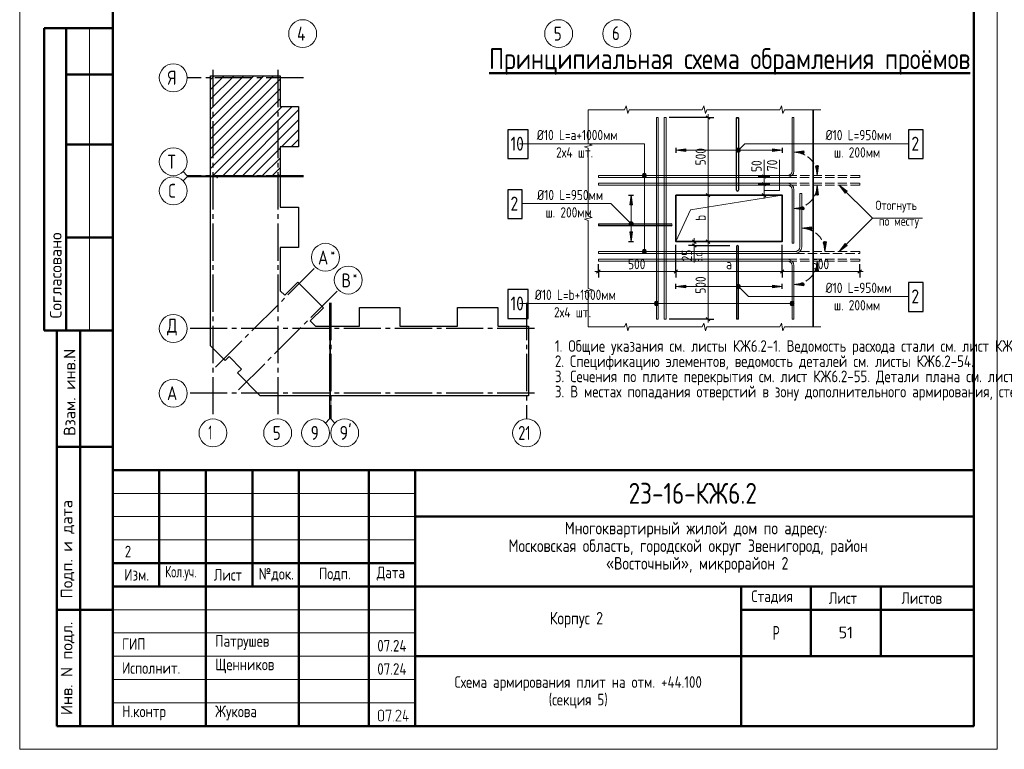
# Model space of a CAD drawing. Header units: millimetres. Extents: x 0 to 31965, y 0 to 29700.
# Tile 1 of 7: x 0 to 21155, y 0 to 15680. Entities that reach past the tile are written whole.
import ezdxf

# ---------------------------------------------------------------- set-up
doc = ezdxf.new("R2010")
doc.units = ezdxf.units.MM
doc.linetypes.add('______2', pattern=[270, 200, -70])
doc.linetypes.add('______5', pattern=[1100, 800, -100, 100, -100])
for name, color, linetype, lineweight in [('Standard', 7, 'Continuous', 25), ('Арм.стержн.ниж.зоны 2й ряд', 7, '______2', 25), ('ЖБ Перекрытие средний уровень', 7, 'Continuous', 50), ('Обрамление проемов стержнями', 7, 'Continuous', 25), ('Оси', 40, '______5', 18), ('Размерная линия_ общее', 7, 'Continuous', 13), ('Текст_ общее', 7, 'Continuous', 25)]:
    doc.layers.add(name, color=color, linetype=linetype, lineweight=lineweight)
doc.layers.add('Фоновоя арматура Х1', color=7, linetype='Continuous', lineweight=18, true_color=0x656565)
doc.styles.add('GOST 2.304-81', font='txt')
doc.styles.add('ISOCPEUR', font='txt')

msp = doc.modelspace()

# ---------------------------------------------------------------- hatches: boundary and pattern name
at = {"layer": 'Standard', "linetype": 'Continuous', "lineweight": 13, "transparency": 33554687}
for points in [[(15473, 12842), (15409, 12906), (15397, 12886)], [(15484, 12863), (15429, 12918), (15409, 12906)], [(15484, 12863), (15409, 12906), (15473, 12842)], [(15484, 12886), (15452, 12918), (15429, 12918)], [(15484, 12886), (15429, 12918), (15484, 12863)], [(15452, 12918), (15484, 12886), (15473, 12906)], [(14310, 12904), (14100, 12874), (14310, 12844)], [(15473, 12842), (15397, 12886), (15452, 12831)], [(15452, 12831), (15397, 12886), (15397, 12863)], [(15452, 12831), (15397, 12863), (15429, 12831)], [(15429, 12831), (15397, 12863), (15409, 12842)], [(16845, 12861), (16635, 12831), (16845, 12801)], [(17165, 11914), (17135, 12124), (17105, 11914)], [(17778, 11997), (17608, 12124), (17735, 11954)], [(13093, 11302), (13125, 11334), (13105, 11323)], [(13125, 11334), (13093, 11302), (13093, 11279)], [(13125, 11334), (13093, 11279), (13148, 11334)], [(13148, 11334), (13093, 11279), (13105, 11259)], [(13148, 11334), (13105, 11259), (13168, 11323)], [(13168, 11323), (13105, 11259), (13125, 11248)], [(13168, 11323), (13125, 11248), (13180, 11302)], [(13180, 11302), (13125, 11248), (13148, 11248)], [(13180, 11302), (13148, 11248), (13180, 11279)], [(13180, 11279), (13148, 11248), (13168, 11259)], [(17012, 11227), (16802, 11197), (17012, 11167)], [(13106, 11121), (13136, 10911), (13166, 11121)], [(17735, 10867), (17608, 10697), (17778, 10825)], [(17165, 10281), (17135, 10491), (17105, 10281)], [(14310, 9977), (14100, 9947), (14310, 9917)], [(15409, 9916), (15452, 9991), (15397, 9936)], [(15397, 9936), (15452, 9991), (15429, 9991)], [(15397, 9936), (15429, 9991), (15397, 9959)], [(15397, 9959), (15429, 9991), (15409, 9979)], [(15409, 9916), (15473, 9979), (15452, 9991)], [(15429, 9904), (15473, 9979), (15409, 9916)], [(15429, 9904), (15484, 9959), (15473, 9979)], [(15452, 9904), (15484, 9959), (15429, 9904)], [(15452, 9904), (15484, 9936), (15484, 9959)], [(15484, 9936), (15452, 9904), (15473, 9916)]]:
    msp.add_hatch(color=7, dxfattribs=at).paths.add_polyline_path(points)
for points in [[(16172, 12904), (16382, 12874), (16172, 12844)], [(17165, 12541), (17135, 12331), (17105, 12541)], [(13106, 11701), (13136, 11911), (13166, 11701)], [(16845, 11594), (16635, 11624), (16845, 11654)], [(17332, 10907), (17302, 10697), (17272, 10907)], [(16172, 9977), (16382, 9947), (16172, 9917)], [(16845, 9961), (16635, 9991), (16845, 10021)]]:
    msp.add_hatch(color=7, dxfattribs=at).paths.add_polyline_path(points, flags=16)
at = {"layer": 'Standard', "linetype": 'Continuous', "lineweight": 25, "transparency": 33554687}
h = msp.add_hatch(color=7, dxfattribs=at)
h.paths.add_polyline_path([(7825, 655), (7825, 652), (7825, 649), (7825, 647), (7824, 644), (7824, 641), (7823, 639), (7822, 637), (7821, 634), (7820, 632), (7819, 630), (7818, 627), (7816, 625), (7815, 623), (7813, 621), (7812, 619), (7810, 617), (7808, 615), (7806, 613), (7804, 612), (7801, 610), (7799, 609), (7797, 607), (7795, 606), (7792, 605), (7790, 604), (7788, 603), (7785, 603), (7782, 602), (7780, 602), (7777, 601), (7775, 601), (7772, 601), (7754, 601), (7751, 601), (7749, 601), (7746, 602), (7744, 602), (7742, 603), (7739, 603), (7737, 604), (7735, 605), (7732, 606), (7730, 607), (7728, 609), (7726, 610), (7723, 611), (7721, 613), (7719, 615), (7717, 617), (7715, 619), (7713, 621), (7712, 623), (7710, 625), (7708, 627), (7707, 629), (7706, 632), (7705, 634), (7704, 636), (7703, 639), (7702, 641), (7702, 644), (7701, 646), (7701, 649), (7701, 652), (7701, 655), (7701, 797), (7701, 799), (7701, 802), (7701, 804), (7702, 807), (7702, 809), (7703, 812), (7704, 814), (7705, 817), (7706, 819), (7707, 821), (7708, 823), (7709, 826), (7711, 828), (7713, 830), (7714, 832), (7716, 834), (7718, 836), (7720, 838), (7722, 839), (7724, 841), (7727, 842), (7729, 844), (7731, 845), (7733, 846), (7736, 847), (7738, 848), (7741, 848), (7743, 849), (7746, 849), (7749, 850), (7751, 850), (7754, 850), (7772, 850), (7775, 850), (7777, 850), (7780, 849), (7782, 849), (7785, 848), (7787, 848), (7790, 847), (7792, 846), (7794, 845), (7797, 844), (7799, 843), (7801, 841), (7803, 840), (7805, 838), (7807, 836), (7809, 834), (7811, 832), (7813, 830), (7815, 828), (7816, 826), (7818, 824), (7819, 822), (7820, 820), (7821, 817), (7822, 815), (7823, 812), (7824, 810), (7824, 807), (7825, 805), (7825, 802), (7825, 799), (7825, 797)], flags=16)
h.paths.add_polyline_path([(7808, 654), (7808, 797), (7808, 800), (7807, 804), (7806, 807), (7805, 810), (7804, 813), (7802, 816), (7800, 819), (7797, 822), (7794, 824), (7792, 826), (7789, 828), (7785, 830), (7782, 831), (7779, 832), (7775, 832), (7772, 832), (7754, 832), (7750, 832), (7747, 832), (7744, 831), (7740, 830), (7737, 828), (7734, 826), (7731, 824), (7729, 822), (7726, 819), (7724, 816), (7722, 813), (7721, 810), (7720, 807), (7719, 804), (7718, 800), (7718, 797), (7718, 654), (7718, 651), (7719, 648), (7720, 644), (7721, 641), (7723, 638), (7725, 635), (7727, 632), (7729, 629), (7732, 627), (7735, 625), (7738, 623), (7741, 622), (7744, 620), (7747, 620), (7751, 619), (7754, 619), (7772, 619), (7775, 619), (7779, 620), (7782, 620), (7785, 621), (7788, 623), (7791, 625), (7794, 627), (7797, 629), (7800, 632), (7802, 634), (7804, 637), (7805, 640), (7806, 644), (7807, 647), (7808, 651)])
for points in [[(7985, 839), (7932, 608), (7931, 607), (7930, 606), (7930, 605), (7928, 603), (7923, 601), (7921, 601), (7920, 602), (7918, 602), (7917, 603), (7916, 604), (7915, 605), (7915, 605), (7915, 606), (7914, 607), (7914, 608), (7914, 609), (7914, 610), (7914, 612), (7965, 832), (7878, 832), (7878, 815), (7878, 814), (7878, 813), (7878, 812), (7878, 811), (7877, 810), (7877, 809), (7876, 809), (7876, 808), (7875, 807), (7873, 806), (7871, 806), (7869, 806), (7869, 806), (7868, 806), (7868, 806), (7867, 806), (7866, 807), (7865, 807), (7864, 807), (7863, 808), (7863, 808), (7862, 809), (7862, 810), (7861, 811), (7861, 811), (7861, 812), (7861, 813), (7861, 815), (7861, 841), (7861, 842), (7861, 843), (7861, 844), (7861, 845), (7861, 846), (7862, 846), (7862, 847), (7863, 848), (7863, 848), (7864, 849), (7865, 849), (7866, 849), (7866, 850), (7867, 850), (7868, 850), (7870, 850), (7976, 850), (7978, 850), (7980, 849), (7982, 849), (7983, 848), (7984, 847), (7985, 845), (7985, 844), (7985, 842)], [(8189, 601), (8083, 601), (8081, 601), (8080, 602), (8078, 603), (8076, 604), (8075, 606), (8075, 607), (8074, 609), (8074, 611), (8074, 612), (8074, 613), (8075, 614), (8075, 615), (8173, 763), (8177, 770), (8179, 776), (8180, 779), (8181, 782), (8181, 786), (8181, 789), (8181, 791), (8181, 793), (8181, 795), (8180, 798), (8180, 800), (8179, 802), (8179, 804), (8178, 805), (8177, 807), (8176, 809), (8175, 811), (8173, 813), (8172, 814), (8170, 816), (8169, 818), (8167, 819), (8165, 821), (8163, 822), (8162, 823), (8160, 824), (8158, 826), (8156, 827), (8154, 828), (8152, 828), (8150, 829), (8147, 830), (8145, 831), (8143, 831), (8141, 831), (8139, 832), (8136, 832), (8134, 832), (8131, 832), (8128, 831), (8125, 831), (8122, 830), (8119, 829), (8117, 828), (8114, 827), (8111, 825), (8109, 823), (8106, 821), (8104, 819), (8102, 816), (8099, 813), (8098, 809), (8096, 806), (8094, 802), (8094, 800), (8093, 799), (8092, 798), (8091, 798), (8090, 797), (8089, 797), (8088, 796), (8086, 796), (8084, 796), (8083, 797), (8081, 797), (8080, 798), (8079, 799), (8078, 800), (8078, 800), (8078, 801), (8077, 802), (8077, 803), (8077, 804), (8077, 805), (8077, 808), (8078, 810), (8079, 813), (8080, 816), (8082, 818), (8083, 820), (8084, 822), (8085, 825), (8087, 827), (8088, 829), (8090, 831), (8092, 832), (8093, 834), (8095, 836), (8097, 837), (8099, 839), (8101, 840), (8104, 843), (8108, 844), (8112, 846), (8116, 847), (8120, 849), (8124, 849), (8129, 850), (8133, 850), (8136, 850), (8139, 850), (8143, 849), (8146, 849), (8149, 848), (8151, 847), (8154, 847), (8157, 846), (8160, 844), (8163, 843), (8166, 842), (8168, 840), (8171, 839), (8174, 837), (8176, 835), (8179, 833), (8181, 830), (8184, 828), (8186, 825), (8188, 823), (8190, 820), (8191, 818), (8193, 815), (8194, 812), (8196, 810), (8197, 807), (8198, 804), (8198, 801), (8199, 798), (8199, 795), (8200, 792), (8200, 789), (8200, 784), (8199, 780), (8198, 776), (8197, 772), (8196, 770), (8195, 767), (8195, 765), (8193, 763), (8192, 760), (8191, 758), (8189, 755), (8188, 753), (8099, 619), (8189, 619), (8191, 619), (8192, 618), (8194, 618), (8195, 616), (8196, 615), (8197, 613), (8198, 612), (8198, 610), (8198, 608), (8197, 607), (8197, 605), (8195, 604), (8195, 603), (8194, 603), (8194, 602), (8193, 602), (8192, 602), (8191, 601), (8190, 601)], [(8322, 672), (8349, 672), (8351, 672), (8353, 672), (8354, 671), (8355, 669), (8357, 668), (8357, 667), (8358, 665), (8358, 663), (8358, 662), (8358, 660), (8357, 659), (8356, 657), (8355, 657), (8355, 656), (8354, 656), (8353, 655), (8352, 655), (8351, 655), (8350, 654), (8349, 654), (8322, 654), (8322, 610), (8322, 609), (8322, 608), (8322, 607), (8322, 606), (8321, 605), (8321, 605), (8321, 604), (8320, 603), (8319, 602), (8317, 602), (8316, 601), (8314, 601), (8313, 601), (8312, 601), (8312, 601), (8311, 602), (8310, 602), (8309, 602), (8308, 603), (8307, 603), (8307, 604), (8306, 605), (8306, 605), (8305, 606), (8305, 607), (8305, 608), (8305, 609), (8305, 610), (8305, 654), (8243, 654), (8241, 654), (8239, 655), (8237, 656), (8236, 657), (8235, 658), (8234, 660), (8234, 661), (8234, 663), (8234, 665), (8269, 843), (8270, 845), (8270, 846), (8271, 847), (8272, 848), (8278, 850), (8280, 850), (8281, 849), (8283, 849), (8284, 848), (8285, 847), (8285, 846), (8286, 846), (8286, 845), (8287, 844), (8287, 843), (8287, 842), (8287, 841), (8287, 839), (8253, 672), (8305, 672), (8305, 717), (8305, 718), (8305, 720), (8306, 721), (8307, 723), (8308, 723), (8309, 724), (8310, 725), (8310, 725), (8311, 725), (8312, 725), (8313, 726), (8314, 726), (8315, 726), (8317, 725), (8318, 725), (8320, 723), (8320, 723), (8321, 722), (8321, 721), (8322, 721), (8322, 720), (8322, 719), (8322, 718), (8322, 717)], [(8029, 619), (8031, 619), (8033, 618), (8034, 618), (8035, 616), (8037, 615), (8037, 613), (8038, 612), (8038, 610), (8038, 608), (8038, 607), (8037, 605), (8036, 604), (8035, 603), (8035, 603), (8034, 602), (8033, 602), (8032, 602), (8031, 601), (8030, 601), (8029, 601), (8027, 601), (8026, 602), (8024, 602), (8023, 604), (8022, 605), (8021, 607), (8020, 608), (8020, 610), (8020, 611), (8021, 613), (8022, 614), (8023, 616), (8023, 616), (8024, 617), (8024, 618), (8025, 618), (8026, 618), (8027, 619), (8028, 619)]]:
    msp.add_hatch(color=7, dxfattribs=at).paths.add_polyline_path(points, flags=16)
at = {"layer": 'Текст_ общее', "linetype": 'Continuous', "lineweight": 13, "transparency": 33554687}
for points in [[(13376, 12331), (13466, 12331), (13460, 12353)], [(13376, 12331), (13460, 12353), (13382, 12353)], [(13382, 12308), (13466, 12331), (13376, 12331)], [(13382, 12353), (13460, 12353), (13443, 12370)], [(13382, 12353), (13443, 12370), (13398, 12370)], [(13382, 12308), (13460, 12308), (13466, 12331)], [(13398, 12292), (13460, 12308), (13382, 12308)], [(13398, 12370), (13443, 12370), (13421, 12376)], [(13398, 12292), (13443, 12292), (13460, 12308)], [(13443, 12292), (13398, 12292), (13421, 12286)], [(13376, 10697), (13466, 10697), (13460, 10720)], [(13376, 10697), (13460, 10720), (13382, 10720)], [(13382, 10675), (13466, 10697), (13376, 10697)], [(13382, 10720), (13460, 10720), (13443, 10736)], [(13382, 10720), (13443, 10736), (13398, 10736)], [(13382, 10675), (13460, 10675), (13466, 10697)], [(13398, 10659), (13460, 10675), (13382, 10675)], [(13398, 10736), (13443, 10736), (13421, 10742)], [(13398, 10659), (13443, 10659), (13460, 10675)], [(13443, 10659), (13398, 10659), (13421, 10652)], [(13641, 9559), (13641, 9604), (13635, 9581)], [(13657, 9543), (13657, 9620), (13641, 9604)], [(13657, 9543), (13641, 9604), (13641, 9559)], [(13680, 9536), (13680, 9626), (13657, 9620)], [(13680, 9536), (13657, 9620), (13657, 9543)], [(13702, 9543), (13702, 9620), (13680, 9626)], [(13702, 9543), (13680, 9626), (13680, 9536)], [(13719, 9559), (13719, 9604), (13702, 9620)], [(13719, 9559), (13702, 9620), (13702, 9543)], [(13719, 9604), (13719, 9559), (13725, 9581)], [(16556, 9559), (16556, 9604), (16550, 9581)], [(16572, 9543), (16572, 9620), (16556, 9604)], [(16572, 9543), (16556, 9604), (16556, 9559)], [(16595, 9536), (16595, 9626), (16572, 9620)], [(16595, 9536), (16572, 9620), (16572, 9543)], [(16617, 9543), (16617, 9620), (16595, 9626)], [(16617, 9543), (16595, 9626), (16595, 9536)], [(16634, 9559), (16634, 9604), (16617, 9620)], [(16634, 9559), (16617, 9620), (16617, 9543)], [(16634, 9604), (16634, 9559), (16640, 9581)]]:
    msp.add_hatch(color=7, dxfattribs=at).paths.add_polyline_path(points)

# ---------------------------------------------------------------- linework, layer by layer
at = {"layer": 'Standard', "color": 7, "linetype": 'Continuous', "lineweight": 50, "transparency": 33554687}
for p, q in [((2000, 15500), (527, 15500)), ((527, 15500), (527, 9000)), ((527, 15500), (527, 9000)), ((1000, 15500), (1000, 9000)), ((2000, 14500), (1000, 14500)), ((2000, 13000), (1000, 13000)), ((2000, 11000), (1000, 11000)), ((0, 9000), (6, 9000)), ((527, 9000), (2000, 9000)), ((800, 500), (800, 9000)), ((800, 500), (800, 9000)), ((1300, 500), (1300, 9000)), ((800, 6500), (2000, 6500)), ((2000, 500), (2000, 6000)), ((2000, 6000), (20500, 6000)), ((3000, 3500), (3000, 6000)), ((4000, 500), (4000, 6000)), ((5000, 3500), (5000, 6000)), ((6000, 500), (6000, 6000)), ((7500, 500), (7500, 6000)), ((8500, 500), (8500, 6000)), ((8500, 5000), (20500, 5000)), ((2000, 4000), (8500, 4000)), ((2000, 4000), (8500, 4000)), ((2000, 3500), (8500, 3500)), ((2000, 3500), (8500, 3500)), ((8500, 3500), (20500, 3500)), ((15500, 2000), (15500, 3500)), ((17000, 2000), (17000, 3500)), ((18500, 2000), (18500, 3500)), ((800, 3000), (2000, 3000)), ((15500, 3000), (20500, 3000)), ((8500, 2000), (20500, 2000)), ((15500, 500), (15500, 2000)), ((15500, 500), (15500, 2000)), ((2000, 500), (800, 500))]:
    msp.add_line(p, q, dxfattribs=at)
at = {"layer": 'Standard', "color": 7, "linetype": 'Continuous', "lineweight": 13, "transparency": 33554687}
for p, q in [((1500, 15500), (1500, 9000)), ((13032, 13827), (12998, 13744)), ((13065, 13661), (13032, 13827)), ((14698, 13827), (14665, 13744)), ((14732, 13661), (14698, 13827)), ((16365, 13827), (16332, 13744)), ((16398, 13661), (16365, 13827)), ((12998, 13744), (12215, 13744)), ((12215, 13744), (12215, 13013)), ((12215, 13744), (12215, 13744)), ((13098, 13744), (13065, 13661)), ((13882, 13744), (13098, 13744)), ((14665, 13744), (13882, 13744)), ((14765, 13744), (14732, 13661)), ((15548, 13744), (14765, 13744)), ((16332, 13744), (15548, 13744)), ((16432, 13744), (16398, 13661)), ((17215, 13744), (16432, 13744)), ((12298, 12982), (12132, 12951)), ((12132, 12951), (12215, 12920)), ((12215, 13013), (12298, 12982)), ((12215, 12920), (12215, 12189)), ((15409, 12906), (15409, 12906)), ((15473, 12906), (15473, 12906)), ((15409, 12842), (15409, 12842)), ((15473, 12842), (15473, 12842)), ((15992, 12311), (15992, 12671)), ((3600, 12327), (3512, 12415)), ((3600, 12302), (3512, 12214)), ((3600, 12327), (4100, 12327)), ((3600, 12302), (4100, 12302)), ((12215, 12189), (12215, 11457)), ((17608, 12124), (17608, 12124)), ((17608, 12124), (17608, 12124)), ((17608, 12124), (17608, 12124)), ((17608, 12124), (17735, 11954)), ((17778, 11997), (17608, 12124)), ((17735, 11954), (17778, 11997)), ((17757, 11976), (17767, 11965)), ((12298, 11426), (12132, 11395)), ((12215, 11457), (12298, 11426)), ((12132, 11395), (12215, 11364)), ((12215, 11364), (12215, 10633)), ((13105, 11323), (13105, 11323)), ((13105, 11259), (13105, 11259)), ((13168, 11323), (13168, 11323)), ((13168, 11259), (13168, 11259)), ((14494, 10817), (14494, 10464)), ((17735, 10867), (17608, 10697)), ((17608, 10697), (17778, 10825)), ((17778, 10825), (17735, 10867)), ((17757, 10846), (17767, 10857)), ((12215, 10633), (12215, 9902)), ((17608, 10697), (17608, 10697)), ((17608, 10697), (17608, 10697)), ((17608, 10697), (17608, 10697)), ((15409, 9979), (15409, 9979)), ((15473, 9979), (15473, 9979)), ((12298, 9871), (12132, 9840)), ((12132, 9840), (12215, 9809)), ((12215, 9902), (12298, 9871)), ((12215, 9809), (12215, 9077)), ((15409, 9916), (15409, 9916)), ((15473, 9916), (15473, 9916)), ((12998, 9077), (13032, 9161)), ((13032, 9161), (13065, 8994)), ((14665, 9077), (14698, 9161)), ((14698, 9161), (14732, 8994)), ((16332, 9077), (16365, 9161)), ((16365, 9161), (16398, 8994)), ((12215, 9077), (12215, 9077)), ((12215, 9077), (12998, 9077)), ((12215, 9077), (12215, 9077)), ((13065, 8994), (13098, 9077)), ((13098, 9077), (13882, 9077)), ((13882, 9077), (14665, 9077)), ((14732, 8994), (14765, 9077)), ((14765, 9077), (15548, 9077)), ((15548, 9077), (16332, 9077)), ((16398, 8994), (16432, 9077)), ((16432, 9077), (17215, 9077)), ((17215, 9077), (17215, 9077)), ((6658, 7100), (6658, 7600)), ((6683, 7100), (6683, 7600)), ((6658, 7100), (6570, 7012)), ((6683, 7100), (6771, 7012)), ((2000, 5500), (8500, 5500)), ((2000, 5000), (8500, 5000)), ((2000, 4500), (8500, 4500)), ((2000, 3000), (8500, 3000)), ((2000, 2500), (8500, 2500)), ((2000, 2500), (8500, 2500)), ((2000, 2000), (8500, 2000)), ((2000, 2000), (8500, 2000)), ((2000, 1500), (8500, 1500)), ((2000, 1000), (8500, 1000))]:
    msp.add_line(p, q, dxfattribs=at)
at = {"layer": 'Standard', "color": 7, "linetype": 'Continuous', "lineweight": 35, "transparency": 33554687}
for p, q in [((4100, 13120), (5454, 14474)), ((4100, 13545), (5029, 14474)), ((4100, 13969), (4605, 14474)), ((4100, 14393), (4181, 14474)), ((4100, 13332), (5242, 14474)), ((4100, 13757), (4817, 14474)), ((4100, 14181), (4393, 14474)), ((4100, 12908), (5596, 14404)), ((4100, 12696), (5596, 14192)), ((4100, 12484), (5596, 13980)), ((4145, 12317), (5641, 13813)), ((4357, 12317), (5853, 13813)), ((4569, 12317), (5993, 13741)), ((4782, 12317), (5993, 13528)), ((5622, 12945), (5993, 13316)), ((4994, 12317), (5596, 12919)), ((5834, 12945), (5993, 13104)), ((5206, 12317), (5596, 12707)), ((5418, 12317), (5596, 12495))]:
    msp.add_line(p, q, dxfattribs=at)
at = {"layer": 'Standard', "color": 251, "linetype": 'Continuous', "lineweight": 13, "true_color": 0x494949, "transparency": 33554687}
for p, q in [((14310, 12904), (14100, 12874)), ((16382, 12874), (14100, 12874)), ((14100, 12874), (14100, 12874)), ((14100, 12874), (14100, 12874)), ((14100, 12874), (14100, 12874)), ((14100, 12874), (14310, 12844)), ((14310, 12844), (14310, 12904)), ((14310, 12874), (14325, 12874)), ((16172, 12874), (16157, 12874)), ((16172, 12844), (16172, 12904)), ((16172, 12904), (16382, 12874)), ((16382, 12874), (16172, 12844)), ((16382, 12874), (16382, 12874)), ((16382, 12874), (16382, 12874)), ((16382, 12874), (16382, 12874)), ((16845, 12861), (16635, 12831)), ((16635, 12831), (16635, 12831)), ((16635, 12831), (16635, 12831)), ((16635, 12831), (16635, 12831)), ((16635, 12831), (16845, 12801)), ((16845, 12801), (16845, 12861)), ((16845, 12831), (16860, 12831)), ((17135, 12331), (17105, 12541)), ((17105, 12541), (17165, 12541)), ((17135, 12541), (17135, 12556)), ((17165, 12541), (17135, 12331)), ((17135, 12331), (17135, 12331)), ((17135, 12331), (17135, 12331)), ((17135, 12331), (17135, 12331)), ((17135, 12124), (17105, 11914)), ((17135, 12124), (17135, 12124)), ((17135, 12124), (17135, 12124)), ((17135, 12124), (17135, 12124)), ((17165, 11914), (17135, 12124)), ((13106, 11701), (13136, 11911)), ((13136, 11911), (13136, 10911)), ((13136, 11911), (13136, 11911)), ((13136, 11911), (13136, 11911)), ((13136, 11911), (13136, 11911)), ((13136, 11911), (13166, 11701)), ((17105, 11914), (17165, 11914)), ((17135, 11914), (17135, 11899)), ((13166, 11701), (13106, 11701)), ((13136, 11701), (13136, 11686)), ((16635, 11624), (16845, 11654)), ((16845, 11654), (16845, 11594)), ((16635, 11624), (16635, 11624)), ((16635, 11624), (16635, 11624)), ((16635, 11624), (16635, 11624)), ((16845, 11594), (16635, 11624)), ((16845, 11624), (16860, 11624)), ((17012, 11227), (16802, 11197)), ((17012, 11167), (17012, 11227)), ((13166, 11121), (13106, 11121)), ((13106, 11121), (13136, 10911)), ((13136, 11121), (13136, 11136)), ((13136, 10911), (13166, 11121)), ((16802, 11197), (16802, 11197)), ((16802, 11197), (16802, 11197)), ((16802, 11197), (16802, 11197)), ((16802, 11197), (17012, 11167)), ((17012, 11197), (17027, 11197)), ((13136, 10911), (13136, 10911)), ((13136, 10911), (13136, 10911)), ((13136, 10911), (13136, 10911)), ((17302, 10697), (17272, 10907)), ((17272, 10907), (17332, 10907)), ((17302, 10907), (17302, 10922)), ((17332, 10907), (17302, 10697)), ((17302, 10697), (17302, 10697)), ((17302, 10697), (17302, 10697)), ((17302, 10697), (17302, 10697)), ((17135, 10491), (17105, 10281)), ((17135, 10491), (17135, 10491)), ((17135, 10491), (17135, 10491)), ((17135, 10491), (17135, 10491)), ((17165, 10281), (17135, 10491)), ((17105, 10281), (17165, 10281)), ((17135, 10281), (17135, 10266)), ((14310, 9977), (14100, 9947)), ((16382, 9947), (14100, 9947)), ((14100, 9947), (14100, 9947)), ((14100, 9947), (14100, 9947)), ((14100, 9947), (14100, 9947)), ((14100, 9947), (14310, 9917)), ((14310, 9917), (14310, 9977)), ((14310, 9947), (14325, 9947)), ((16172, 9947), (16157, 9947)), ((16172, 9917), (16172, 9977)), ((16172, 9977), (16382, 9947)), ((16382, 9947), (16172, 9917)), ((16382, 9947), (16382, 9947)), ((16382, 9947), (16382, 9947)), ((16382, 9947), (16382, 9947)), ((16635, 9991), (16845, 10021)), ((16635, 9991), (16635, 9991)), ((16635, 9991), (16635, 9991)), ((16635, 9991), (16635, 9991)), ((16845, 9961), (16635, 9991)), ((16845, 10021), (16845, 9961)), ((16845, 9991), (16860, 9991))]:
    msp.add_line(p, q, dxfattribs=at)
at = {"layer": 'Standard', "color": 7, "linetype": '______2', "lineweight": 13, "transparency": 33554687}
for p, q in [((18048, 12331), (16495, 12331)), ((16495, 12291), (18048, 12291)), ((18048, 12291), (18048, 12331)), ((16495, 12164), (18048, 12164)), ((18048, 12124), (16495, 12124)), ((18048, 12164), (18048, 12124)), ((18048, 10697), (16662, 10697)), ((16662, 10657), (18048, 10657)), ((18048, 10657), (18048, 10697)), ((16495, 10531), (18048, 10531)), ((18048, 10491), (16495, 10491)), ((18048, 10531), (18048, 10491))]:
    msp.add_line(p, q, dxfattribs=at)
at = {"layer": 'Standard', "color": 7, "linetype": 'Continuous', "lineweight": 25, "transparency": 33554687}
for p, q in [((20500, 500), (20500, 6000)), ((2000, 500), (20500, 500)), ((2000, 500), (20500, 500)), ((2000, 500), (20500, 500))]:
    msp.add_line(p, q, dxfattribs=at)
at = {"layer": 'Standard', "color": 7, "linetype": 'Continuous', "lineweight": 13, "transparency": 33554687}
msp.add_lwpolyline([(0, 0), (21000, 0), (21000, 29700), (0, 29700), (0, 0)], close=True, dxfattribs=at)
at = {"layer": 'Standard', "color": 7, "linetype": 'Continuous', "lineweight": 50, "transparency": 33554687}
msp.add_lwpolyline([(2000, 29200), (20500, 29200), (20500, 500), (2000, 500), (2000, 29200)], close=True, dxfattribs=at)
at = {"layer": 'Standard', "color": 7, "linetype": 'Continuous', "lineweight": 25, "transparency": 33554687}
for points in [[(4100, 12317), (4100, 14474), (5596, 14474), (5596, 13813), (5993, 13813), (5993, 12945), (5596, 12945), (5596, 12317), (5578, 12317), (5578, 12337), (5563, 12337), (5563, 12317), (4100, 12317)], [(15401, 12014), (15401, 13571), (15441, 13571), (15441, 12014)], [(4100, 8857), (4100, 12312), (4238, 12312), (4238, 12292), (4253, 12292), (4253, 12312), (5596, 12312), (5596, 11649), (5993, 11649), (5993, 10781), (5596, 10781), (5596, 9855), (5694, 9757), (5975, 10038), (6524, 9489), (6243, 9208), (6355, 9096), (6668, 9096), (6668, 7600), (5170, 7600), (4682, 8088), (4767, 8173), (4499, 8441), (4414, 8356), (4100, 8670), (4100, 8857)], [(13997, 11251), (12440, 11251), (12440, 11291), (13997, 11291)], [(15401, 10807), (15401, 9251), (15441, 9251), (15441, 10807)], [(6673, 7600), (6673, 9063), (6693, 9063), (6693, 9078), (6673, 9078), (6673, 9096), (7301, 9096), (7301, 9493), (8169, 9493), (8169, 9096), (8787, 9096), (9405, 9096), (9405, 9493), (10273, 9493), (10273, 9096), (10934, 9096), (10934, 7600), (8787, 7600), (6673, 7600)]]:
    msp.add_lwpolyline(points, dxfattribs=at)
at = {"layer": 'Standard', "color": 7, "linetype": 'Continuous', "lineweight": 13, "transparency": 33554687}
for points in [[(13720, 13577), (13720, 9244), (13680, 9244), (13680, 13577), (13720, 13577)], [(13887, 13577), (13887, 9244), (13847, 9244), (13847, 13577), (13887, 13577)], [(15441, 13571), (15401, 13571), (15401, 13577), (15441, 13577), (15441, 13571)], [(16595, 12431), (16595, 13577), (16635, 13577), (16635, 12431)], [(19085, 13015), (15581, 13015), (15441, 12874)], [(16325, 12671), (16325, 12011), (15992, 12011)], [(16495, 12331), (12433, 12331), (12433, 12291), (16495, 12291)], [(16495, 12124), (12433, 12124), (12433, 12164), (16495, 12164)], [(19395, 11411), (18321, 11411), (17608, 12124)], [(14100, 10911), (14413, 11597), (16382, 11911)], [(16595, 12024), (16595, 10877), (16635, 10877), (16635, 12024)], [(16762, 10797), (16762, 11944), (16802, 11944), (16802, 10797)], [(10810, 11727), (12701, 11727), (13136, 11291)], [(12440, 11291), (12440, 11251), (12433, 11251), (12433, 11291), (12440, 11291)], [(19395, 11411), (18321, 11411), (17608, 10697)], [(16662, 10697), (12433, 10697), (12433, 10657), (16662, 10657)], [(16495, 10491), (12433, 10491), (12433, 10531), (16495, 10531)], [(16595, 10391), (16595, 9244), (16635, 9244), (16635, 10391)], [(19085, 9731), (15657, 9731), (15441, 9947)], [(15441, 9251), (15401, 9251), (15401, 9244), (15441, 9244), (15441, 9251)]]:
    msp.add_lwpolyline(points, dxfattribs=at)
for centre in [(15441, 12874), (13136, 11291), (15441, 9947)]:
    msp.add_circle(centre, 45, dxfattribs=at)
at = {"layer": 'Standard', "color": 251, "linetype": '______2', "lineweight": 13, "true_color": 0x494949, "transparency": 33554687}
for centre, start, end in [((16635, 12331), 0, 90), ((16635, 12124), 270, 0), ((16802, 10697), 0, 90), ((16635, 10491), 270, 0)]:
    msp.add_arc(centre, 500, start, end, dxfattribs=at)
at = {"layer": 'Standard', "color": 7, "linetype": 'Continuous', "lineweight": 13, "transparency": 33554687}
for centre, radius, start, end in [((16495, 12431), 100, 270, 0), ((16495, 12431), 140, 270, 0), ((16495, 12024), 140, 0, 90), ((16495, 12024), 100, 0, 90), ((16662, 10797), 100, 270, 0), ((16662, 10797), 140, 270, 0), ((16495, 10391), 140, 0, 90), ((16495, 10391), 100, 0, 90)]:
    msp.add_arc(centre, radius, start, end, dxfattribs=at)
at = {"layer": 'Standard', "color": 7, "linetype": 'Continuous', "lineweight": 25, "transparency": 33554687}
for centre, start, end in [((15421, 12014), 180, 0), ((13997, 11271), 270, 90), ((15421, 10807), 0, 180)]:
    msp.add_arc(centre, 20, start, end, dxfattribs=at)
at = {"layer": 'Арм.стержн.ниж.зоны 2й ряд', "color": 251, "linetype": 'Continuous', "lineweight": 25, "true_color": 0x494949, "transparency": 33554687}
for p, q in [((14100, 12928), (14100, 12821)), ((16382, 12928), (16382, 12821)), ((13083, 11911), (13190, 11911)), ((13083, 10911), (13190, 10911)), ((14100, 9894), (14100, 10001)), ((16382, 9894), (16382, 10001))]:
    msp.add_line(p, q, dxfattribs=at)
at = {"layer": 'ЖБ Перекрытие средний уровень', "color": 7, "linetype": 'Continuous', "lineweight": 35, "transparency": 33554687}
msp.add_line((17048, 9077), (17048, 13744), dxfattribs=at)
msp.add_lwpolyline([(14100, 11911), (16382, 11911), (16382, 10911), (14100, 10911), (14100, 11911)], dxfattribs=at)
at = {"layer": 'Оси', "color": 8, "linetype": '______5', "lineweight": -3, "transparency": 33554687}
for p, q in [((4153, 14601), (4153, 7100)), ((5543, 14601), (5543, 7100)), ((6096, 14431), (3600, 14431)), ((6096, 12327), (3600, 12327)), ((6096, 12302), (3600, 12302)), ((4208, 8212), (6358, 10362)), ((4698, 7722), (6848, 9872)), ((6658, 9596), (6658, 7100)), ((6683, 9596), (6683, 7100)), ((10891, 9596), (10891, 7100)), ((11061, 9043), (3600, 9043)), ((11061, 9043), (3600, 9043)), ((11061, 7653), (3600, 7653))]:
    msp.add_line(p, q, dxfattribs=at)
at = {"layer": 'Оси', "color": 7, "linetype": 'Continuous', "lineweight": 13, "transparency": 33554687}
for centre in [(6080, 15380), (11580, 15380), (12830, 15380), (3300, 14431), (3300, 12627), (3300, 12002), (6570, 10574), (7060, 10084), (3300, 9043), (3300, 9043), (3300, 7653), (4153, 6800), (5543, 6800), (6358, 6800), (6983, 6800), (10891, 6800)]:
    msp.add_circle(centre, 300, dxfattribs=at)
at = {"layer": 'Размерная линия_ общее', "color": 253, "linetype": 'Continuous', "lineweight": -3, "true_color": 0xa0a0a0, "transparency": 33554687}
for p, q in [((14790, 13577), (13953, 13577)), ((14790, 13577), (14665, 13577)), ((14790, 13577), (14915, 13577)), ((15992, 12311), (15867, 12311)), ((15992, 12311), (16117, 12311)), ((15992, 12311), (15992, 12311)), ((15992, 12144), (15867, 12144)), ((15992, 12144), (16117, 12144)), ((15992, 12144), (15998, 12144)), ((14790, 11911), (14665, 11911)), ((14790, 11911), (14915, 11911)), ((15992, 11911), (15867, 11911)), ((15992, 11911), (16117, 11911)), ((15992, 11911), (15998, 11911)), ((14100, 10267), (14100, 10844)), ((14100, 10267), (14100, 10844)), ((14790, 10911), (14167, 10911)), ((14494, 10911), (14369, 10911)), ((14494, 10827), (14369, 10827)), ((14494, 10911), (14427, 10911)), ((14494, 10911), (14619, 10911)), ((14494, 10827), (14619, 10827)), ((14790, 10911), (14665, 10911)), ((14790, 10911), (14665, 10911)), ((14790, 10911), (14915, 10911)), ((14790, 10911), (14790, 10911)), ((14790, 10911), (14915, 10911)), ((16382, 10267), (16382, 10844)), ((16382, 10267), (16382, 10844)), ((12433, 10267), (12433, 10424)), ((12433, 10267), (12433, 10392)), ((14100, 10267), (14100, 10392)), ((14100, 10267), (14100, 10392)), ((16382, 10267), (16382, 10392)), ((16382, 10267), (16382, 10392)), ((18048, 10267), (18048, 10424)), ((18048, 10267), (18048, 10392)), ((12433, 10267), (12433, 10142)), ((14100, 10267), (14100, 10142)), ((14100, 10267), (14100, 10142)), ((16382, 10267), (16382, 10142)), ((16382, 10267), (16382, 10142)), ((18048, 10267), (18048, 10142)), ((14790, 9244), (13953, 9244)), ((14790, 9244), (14665, 9244)), ((14790, 9244), (14915, 9244))]:
    msp.add_line(p, q, dxfattribs=at)
at = {"layer": 'Размерная линия_ общее', "color": 7, "linetype": 'Continuous', "lineweight": 25, "transparency": 33554687}
for p, q in [((14827, 13540), (14752, 13615)), ((16030, 12273), (15955, 12348)), ((16030, 12107), (15955, 12182)), ((14827, 11873), (14752, 11948)), ((16030, 11873), (15955, 11948)), ((14456, 10948), (14531, 10873)), ((14456, 10865), (14531, 10790)), ((14827, 10873), (14752, 10948)), ((14752, 10948), (14827, 10873)), ((12471, 10305), (12396, 10230)), ((14137, 10305), (14062, 10230)), ((14062, 10230), (14137, 10305)), ((16344, 10230), (16419, 10305)), ((16344, 10230), (16419, 10305)), ((18011, 10230), (18086, 10305)), ((14752, 9282), (14827, 9207))]:
    msp.add_line(p, q, dxfattribs=at)
at = {"layer": 'Размерная линия_ общее', "color": 7, "linetype": 'Continuous', "lineweight": 13, "transparency": 33554687}
for p, q in [((14790, 13577), (14790, 13652)), ((14790, 11911), (14790, 13577)), ((15992, 12311), (15992, 12386)), ((15992, 11911), (15992, 12144)), ((15992, 11911), (15992, 11836)), ((14494, 10911), (14494, 10986)), ((14494, 10911), (14494, 10827)), ((14494, 10827), (14494, 10752)), ((14790, 10911), (14790, 10986)), ((14790, 10911), (14790, 10836)), ((12433, 10267), (12358, 10267)), ((14100, 10267), (12433, 10267)), ((14100, 10267), (14025, 10267)), ((14100, 10267), (14175, 10267)), ((14100, 10267), (16382, 10267)), ((16382, 10267), (16307, 10267)), ((16382, 10267), (18048, 10267)), ((16382, 10267), (16457, 10267)), ((18048, 10267), (18123, 10267)), ((14790, 9244), (14790, 9169))]:
    msp.add_line(p, q, dxfattribs=at)
for points in [[(15992, 12144), (15992, 12300), (15992, 12300), (15992, 12311)], [(14790, 10911), (14790, 11361), (14790, 11361), (14790, 11911)], [(14790, 10911), (14790, 9807), (14790, 9807), (14790, 9244)]]:
    msp.add_lwpolyline(points, dxfattribs=at)
at = {"layer": 'Размерная линия_ общее', "color": 253, "linetype": 'Continuous', "lineweight": -3, "true_color": 0xa0a0a0, "transparency": 33554687}
for points in [[(14790, 11911), (14773, 11911), (14773, 11911), (14167, 11911)], [(14494, 10827), (14604, 10827), (14604, 10827), (15261, 10827)]]:
    msp.add_lwpolyline(points, dxfattribs=at)
at = {"layer": 'Текст_ общее', "color": 7, "linetype": 'Continuous', "lineweight": 13, "transparency": 33554687}
for p, q in [((13376, 12331), (13376, 12331)), ((13421, 12376), (13421, 12376)), ((13421, 12286), (13421, 12286)), ((13466, 12331), (13466, 12331)), ((13376, 10697), (13376, 10697)), ((13421, 10742), (13421, 10742)), ((13421, 10652), (13421, 10652)), ((13466, 10697), (13466, 10697)), ((13635, 9581), (13635, 9581)), ((13680, 9626), (13680, 9626)), ((13680, 9536), (13680, 9536)), ((13725, 9581), (13725, 9581)), ((16550, 9581), (16550, 9581)), ((16595, 9626), (16595, 9626)), ((16595, 9536), (16595, 9536)), ((16640, 9581), (16640, 9581))]:
    msp.add_line(p, q, dxfattribs=at)
for points in [[(13421, 12331), (13421, 13015), (10740, 13015)], [(13421, 10697), (13421, 13015), (10740, 13015)], [(13680, 9581), (13421, 9581), (10740, 9581)], [(16595, 9581), (13421, 9581), (10740, 9581)]]:
    msp.add_lwpolyline(points, dxfattribs=at)
for centre in [(13421, 12331), (13421, 10697), (13680, 9581), (16595, 9581)]:
    msp.add_circle(centre, 45, dxfattribs=at)
at = {"layer": 'Фоновоя арматура Х1', "color": 7, "linetype": 'Continuous', "lineweight": 25, "transparency": 33554687}
for points in [[(10486, 12695), (10926, 12695), (10926, 13315), (10486, 13315), (10486, 12695)], [(19099, 12695), (19409, 12695), (19409, 13315), (19099, 13315), (19099, 12695)], [(10486, 11407), (10796, 11407), (10796, 12027), (10486, 12027), (10486, 11407)], [(19099, 9411), (19409, 9411), (19409, 10031), (19099, 10031), (19099, 9411)], [(10486, 9261), (10926, 9261), (10926, 9881), (10486, 9881), (10486, 9261)]]:
    msp.add_lwpolyline(points, dxfattribs=at)

# ---------------------------------------------------------------- texts
at = {"layer": 'Standard', "color": 7, "linetype": 'Continuous', "lineweight": 25, "transparency": 33554687, "attachment_point": 7}
for s, insert, char_height, width, style in [('Ø10\\~L=а+1000мм', (11111, 13091), 220, 1831.8, 'GOST 2.304-81'), ('Ø10\\~L=950мм', (17314, 13090), 220, 1488.03, 'GOST 2.304-81'), ('2х4\\~шт.', (11526, 12717), 220, 1000.99, 'GOST 2.304-81'), ('ш.\\~200мм', (17495, 12717), 220, 1125.91, 'GOST 2.304-81'), ('Ø10\\~L=950мм', (11117, 11802), 220, 1488.04, 'GOST 2.304-81'), ('ш.\\~200мм', (11299, 11428), 220, 1125.91, 'GOST 2.304-81'), ('Ø10\\~L=b+1000мм', (11067, 9657), 220, 1831.8, 'GOST 2.304-81'), ('Ø10\\~L=950мм', (17314, 9807), 220, 1488.03, 'GOST 2.304-81'), ('ш.\\~200мм', (17495, 9433), 220, 1125.91, 'GOST 2.304-81'), ('2х4\\~шт.', (11481, 9283), 220, 1000.99, 'GOST 2.304-81'), ('\\W0.75;21', (10711, 6650), 300, 472.28, 'ISOCPEUR'), ('Многоквартирный\\~жилой\\~дом\\~по\\~адресу:\\~', (11710, 4545), 270, 5717.09, 'GOST 2.304-81'), ('Московская\\~область,\\~городской\\~округ\\~Звенигород,\\~район\\~', (10504, 4167), 270, 8136.21, 'GOST 2.304-81'), ('«Восточный»,\\~микрорайон\\~2', (12597, 3789), 270, 3952.83, 'GOST 2.304-81'), ('Изм.', (2248, 3625), 250, 631.15, 'GOST 2.304-81'), ('\\W0.83;Кол.уч.', (3127, 3625), 250, 799.96, 'GOST 2.304-81'), ('Лист', (4171, 3625), 250, 782.23, 'GOST 2.304-81'), ('№док.', (5135, 3607), 250, 853.39, 'GOST 2.304-81'), ('Подп.', (6431, 3614), 250, 764.53, 'GOST 2.304-81'), ('Дата', (7673, 3625), 250, 782.23, 'GOST 2.304-81'), ('Стадия', (15721, 3125), 250, 1031.11, 'GOST 2.304-81'), ('Лист', (17384, 3125), 250, 782.23, 'GOST 2.304-81'), ('Листов', (18943, 3125), 250, 1066.5, 'GOST 2.304-81'), ('Корпус\\~2', (11388, 2610), 270, 1362.88, 'GOST 2.304-81'), ('\\W0.77;Р', (16177, 2350), 300, 262.93, 'GOST 2.304-81'), ('ГИП', (2200, 2137), 250, 586.81, 'GOST 2.304-81'), ('Патрушев', (4200, 2137), 250, 1386.36, 'GOST 2.304-81'), ('07.24', (7683, 2101), 250, 817.63, 'GOST 2.304-81'), ('Исполнит.', (2200, 1622), 250, 1386.36, 'GOST 2.304-81'), ('Щенников', (4200, 1631), 250, 1333.08, 'GOST 2.304-81'), ('07.24', (7683, 1601), 250, 817.63, 'GOST 2.304-81'), ('Н.контр', (2200, 622), 250, 1102.09, 'GOST 2.304-81'), ('Жукова', (4200, 622), 250, 1031.11, 'GOST 2.304-81')]:
    msp.add_mtext(s, dxfattribs=dict(at, insert=insert, char_height=char_height, width=width, style=style))
at = {"layer": 'Standard', "color": 7, "linetype": 'Continuous', "lineweight": 18, "transparency": 33554687, "style": 'GOST 2.304-81'}
for s, insert, char_height, width, attachment_point in [('Отогнуть', (18388, 11537), 200, 1109.09, 7), ('по\\~месту', (18458, 11197), 200, 1037.99, 7), ('\\A1;{\\fGOST 2.304-81|i0|b0;\\H250.000000;\\W1.000000;\\C7;2}\\P', (2327, 4250), 250, 283.33, 5)]:
    msp.add_mtext(s, dxfattribs=dict(at, insert=insert, char_height=char_height, width=width, attachment_point=attachment_point))
at = {"layer": 'Standard', "color": 7, "linetype": 'Continuous', "lineweight": 50, "transparency": 33554687, "char_height": 250, "attachment_point": 7, "rotation": 90, "style": 'ISOCPEUR'}
for s, insert, width in [('\\A1;{\\fISOCPEUR|i0|b0;\\H250.000000;\\W1.000000;\\C7;Согласовано}\\P', (900, 9261), 2071.88), ('\\A1;{\\fISOCPEUR|i0|b0;\\H250.000000;\\W1.000000;\\C7;Взам. инв.N}\\P', (1198, 6736), 1909.1), ('\\A1;{\\fISOCPEUR|i0|b0;\\H250.000000;\\W1.000000;\\C7;Подп. и дата}\\P', (1174, 3242), 2197.06), ('\\A1;{\\fISOCPEUR|i0|b0;\\H250.000000;\\W1.000000;\\C7;Инв. N подл.}\\P', (1174, 734), 2021.79)]:
    msp.add_mtext(s, dxfattribs=dict(at, insert=insert, width=width))
at = {"layer": 'Standard', "color": 7, "linetype": 'Continuous', "lineweight": 50, "transparency": 33554687, "insert": (13083, 5275), "char_height": 450, "width": 3070.53, "attachment_point": 7, "style": 'GOST 2.304-81'}
msp.add_mtext('23-16-КЖ6.2', dxfattribs=at)
at = {"layer": 'Standard', "color": 7, "linetype": 'Continuous', "lineweight": 13, "transparency": 33554687, "insert": (17750, 2510), "char_height": 250, "width": 393.75, "attachment_point": 5, "style": 'ISOCPEUR'}
msp.add_mtext('\\A1;{\\fISOCPEUR|i0|b0;\\H250.000000;\\W1.000000;\\C7;51}\\P', dxfattribs=at)
at = {"layer": 'Standard', "color": 7, "linetype": 'Continuous', "lineweight": 25, "transparency": 33554687, "insert": (12000, 1571), "char_height": 250, "width": 6391.88, "attachment_point": 2, "line_spacing_factor": 0.903614}
msp.add_mtext('\\A1;{\\fGOST 2.304-81|i0|b0;\\H250.000000;\\W1.000000;\\C7;Схема армирования плит на отм. +44.100}\\P{\\fGOST 2.304-81|i0|b0;\\H250.000000;\\W1.000000;\\C7;(секция 5)}\\P', dxfattribs=at)
at = {"layer": 'Обрамление проемов стержнями', "color": 7, "linetype": 'Continuous', "lineweight": 13, "transparency": 33554687, "insert": (11500, 8792), "char_height": 250, "width": 20566.88, "attachment_point": 1, "line_spacing_factor": 0.783133}
msp.add_mtext('\\A1;{\\fGOST 2.304-81|i0|b0;\\H250.000000;\\W1.000000;\\C7;1. Общие указания см. листы КЖ6.2-1. Ведомость расхода стали см. лист КЖ6.2-54.}\\P{\\fGOST 2.304-81|i0|b0;\\H250.000000;\\W1.000000;\\C7;2. Спецификацию элементов, ведомость деталей см. листы КЖ6.2-54.}\\P{\\fGOST 2.304-81|i0|b0;\\H250.000000;\\W1.000000;\\C7;3. Сечения по плите перекрытия см. лист КЖ6.2-55. Детали плана см. лист КЖ6.2-55.}\\P{\\fGOST 2.304-81|i0|b0;\\H250.000000;\\W1.000000;\\C7;3. В местах попадания отверстий в зону дополнительного армирования, стержни арматуры раздвинуть либо отогнцть по месту.}\\P', dxfattribs=at)
at = {"layer": 'Оси', "color": 7, "linetype": 'Continuous', "lineweight": 25, "transparency": 33554687, "attachment_point": 7, "style": 'ISOCPEUR'}
for s, insert, char_height, width in [('\\W0.80;4', (5960, 15230), 300, 359.83), ('\\W0.78;5', (11475, 15230), 300, 326.41), ('\\W0.78;6', (12725, 15240), 300, 326.41), ('\\W0.80;Я', (3180, 14281), 300, 359.83), ('\\W0.80;Т', (3180, 12477), 300, 359.83), ('\\W0.78;С', (3195, 11852), 300, 326.41), ('\\W0.82;А', (6409, 10417), 300, 392.64), ('\\W0.80;*', (6679, 10592), 180, 215.89), ('\\W0.80;В', (6914, 9927), 300, 359.84), ('\\W0.80;*', (7154, 10102), 180, 215.89), ('\\W0.82;Д', (3165, 8893), 300, 392.65), ('\\W0.82;А', (3165, 7503), 300, 392.65), ('\\W0.56;1', (4053, 6660), 300, 233.32), ('\\W0.78;5', (5438, 6650), 300, 326.41), ('\\W0.78;9', (6253, 6650), 300, 326.41), ("\\W0.84;9'", (6871, 6650), 300, 440.64)]:
    msp.add_mtext(s, dxfattribs=dict(at, insert=insert, char_height=char_height, width=width))
at = {"layer": 'Размерная линия_ общее', "color": 7, "linetype": 'Continuous', "lineweight": 25, "transparency": 33554687, "char_height": 220, "attachment_point": 7, "rotation": 90, "style": 'GOST 2.304-81'}
for s, insert, width in [('500', (14740, 12549), 516.4), ('50', (15942, 12408), 375.73), ('70', (16277, 12426), 391.32), ('b', (14740, 11356), 235.09), ('25', (14444, 10487), 375.73), ('500', (14740, 9792), 516.4)]:
    msp.add_mtext(s, dxfattribs=dict(at, insert=insert, width=width))
at = {"layer": 'Размерная линия_ общее', "color": 7, "linetype": 'Continuous', "lineweight": 18, "transparency": 33554687, "insert": (14668, 10465), "char_height": 180, "width": 364.96, "attachment_point": 7, "rotation": 90, "style": 'GOST 2.304-81'}
msp.add_mtext('з.с.', dxfattribs=at)
at = {"layer": 'Размерная линия_ общее', "color": 7, "linetype": 'Continuous', "lineweight": 25, "transparency": 33554687, "char_height": 220, "attachment_point": 7, "style": 'GOST 2.304-81'}
for s, insert, width in [('500', (13071, 10317), 516.39), ('500', (17019, 10317), 516.4), ('а', (15178, 10318), 235.08)]:
    msp.add_mtext(s, dxfattribs=dict(at, insert=insert, width=width))
at = {"layer": 'Текст_ общее', "color": 7, "linetype": 'Continuous', "lineweight": 50, "transparency": 33554687, "insert": (10085, 14495), "char_height": 450, "width": 10170.27, "attachment_point": 7, "style": 'GOST 2.304-81'}
msp.add_mtext('{\\LПринципиальная\\~схема\\~обрамления\\~проёмов}', dxfattribs=at)
at = {"layer": 'Фоновоя арматура Х1', "color": 7, "linetype": 'Continuous', "lineweight": 25, "transparency": 33554687, "char_height": 300, "attachment_point": 7, "style": 'GOST 2.304-81'}
for s, insert, width in [('10', (10546, 12865), 469.68), ('2', (19159, 12865), 341.8), ('2', (10546, 11577), 341.8), ('2', (19159, 9582), 341.8), ('10', (10546, 9431), 469.68)]:
    msp.add_mtext(s, dxfattribs=dict(at, insert=insert, width=width))

doc.saveas('drawing.dxf')
